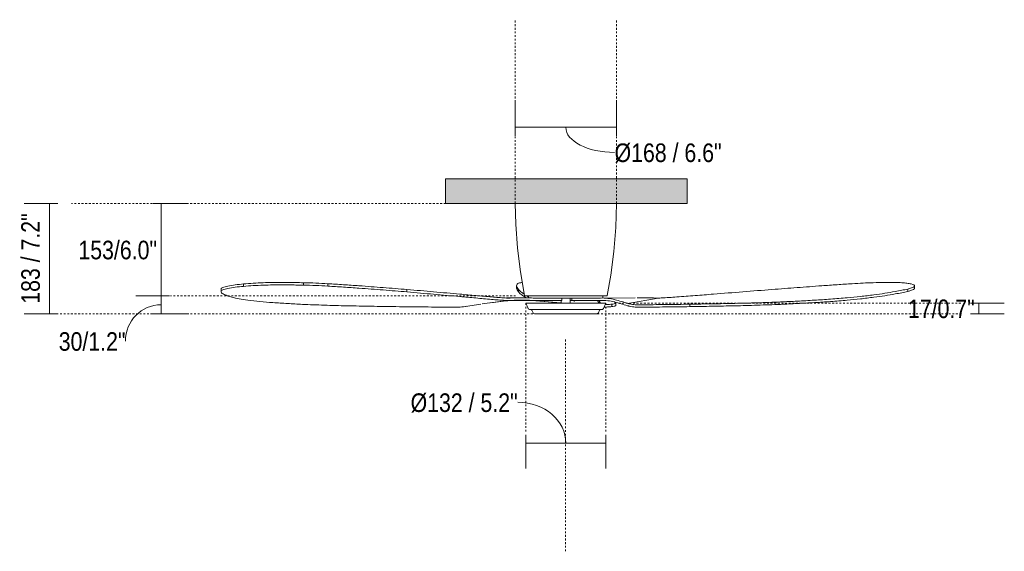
# Model space of a CAD drawing. Header units: millimetres. Extents: x 5689 to 11902, y -2762 to 7544.
# Tile 2 of 3: x 5689 to 7321, y 1423 to 2305. Entities that reach past the tile are written whole.
import ezdxf

# ---------------------------------------------------------------- set-up
doc = ezdxf.new("R2010")
doc.units = ezdxf.units.MM
doc.linetypes.add('Dash', pattern=[6, 3, -3])
doc.layers.add('A-ANNO-DIMS', color=7, linetype='Dash', lineweight=9, true_color=0xd2d2d2)
for name, color, linetype, lineweight in [('A-ANNO-DIMS-14', 7, 'Continuous', 9), ('A-CLNG', 7, 'Continuous', 9), ('E-ELEC-FIXT', 7, 'Continuous', 9)]:
    doc.layers.add(name, color=color, linetype=linetype, lineweight=lineweight)
doc.styles.add('Arial Narrow', font='ARIALN.TTF', dxfattribs={"height": 30.8})
doc.dimstyles.new('FARO_-_2_2mm_Arial_Narrow_mm_Inch_Left', dxfattribs={"dimscale": 304.8, "dimtxt": 31.521674, "dimasz": 0, "dimexe": 0.137795, "dimexo": 0.0625, "dimgap": 0.022966, "dimtad": 1, "dimdec": 0, "dimzin": 0, "dimdsep": 46, "dimtxsty": 'Arial Narrow', "dimblk1": 'NONE', "dimblk2": 'NONE', "dimsah": 1, "dimcen": 0.09, "dimadec": 0, "dimazin": 0, "dimtfac": 1, "dimtdec": 4, "dimtix": 1, "dimtmove": 1, "dimatfit": 3, "dimfxl": 0.045932, "dimfxlon": 1, "dimtvp": 1, "dimtolj": 1, "dimtzin": 0, "dimarcsym": 2})
doc.dimstyles.new('FARO_-_2_2mm_Arial_Narrow_mm_Inch_Left_1', dxfattribs={"dimscale": 304.8, "dimtxt": 31.521674, "dimasz": 0, "dimexe": 0.137795, "dimexo": 0.0625, "dimgap": 0.022966, "dimtad": 1, "dimdec": 0, "dimzin": 0, "dimdsep": 46, "dimtxsty": 'Arial Narrow', "dimblk1": 'NONE', "dimblk2": 'NONE', "dimsah": 1, "dimcen": 0.09, "dimadec": 0, "dimazin": 0, "dimtfac": 1, "dimtdec": 4, "dimtix": 1, "dimtmove": 0, "dimatfit": 3, "dimfxl": 0.045932, "dimfxlon": 1, "dimtvp": 1, "dimtolj": 1, "dimtzin": 0, "dimarcsym": 2})
doc.dimstyles.new('FARO_-_2_2mm_Arial_Narrow_mm_Inch_Left_H', dxfattribs={"dimscale": 304.8, "dimtxt": 31.521674, "dimasz": 0, "dimexe": 0.137795, "dimexo": 0.0625, "dimgap": 0.022966, "dimtad": 3, "dimtih": 1, "dimtoh": 1, "dimdec": 0, "dimzin": 0, "dimdsep": 46, "dimtxsty": 'Arial Narrow', "dimblk1": 'NONE', "dimblk2": 'NONE', "dimsah": 1, "dimcen": 0.09, "dimadec": 0, "dimazin": 0, "dimtfac": 1, "dimtdec": 4, "dimtix": 1, "dimtmove": 0, "dimatfit": 3, "dimfxl": 0.045932, "dimfxlon": 1, "dimtvp": 1, "dimtolj": 1, "dimtzin": 0, "dimarcsym": 2})
doc.dimstyles.new('FARO_-_2_2mm_Arial_Narrow_mm_Inch_Left_H_1', dxfattribs={"dimscale": 304.8, "dimtxt": 31.521674, "dimasz": 0, "dimexe": 0.137795, "dimexo": 0.0625, "dimgap": 0.022966, "dimtad": 3, "dimtih": 1, "dimtoh": 1, "dimdec": 0, "dimzin": 0, "dimdsep": 46, "dimtxsty": 'Arial Narrow', "dimblk1": 'NONE', "dimblk2": 'NONE', "dimsah": 1, "dimcen": 0.09, "dimadec": 0, "dimazin": 0, "dimtfac": 1, "dimtdec": 4, "dimtix": 1, "dimtmove": 1, "dimatfit": 3, "dimfxl": 0.045932, "dimfxlon": 1, "dimtvp": 1, "dimtolj": 1, "dimtzin": 0, "dimarcsym": 2})
doc.dimstyles.new('FARO_-_2_2mm_Arial_Narrow_mm_Inch_Right', dxfattribs={"dimscale": 304.8, "dimtxt": 31.521674, "dimasz": 0, "dimexe": 0.137795, "dimexo": 0.0625, "dimgap": 0.022966, "dimtad": 1, "dimdec": 0, "dimzin": 0, "dimdsep": 46, "dimtxsty": 'Arial Narrow', "dimblk1": 'NONE', "dimblk2": 'NONE', "dimsah": 1, "dimcen": 0.09, "dimadec": 0, "dimazin": 0, "dimtfac": 1, "dimtdec": 4, "dimtix": 1, "dimtmove": 1, "dimatfit": 3, "dimfxl": 0.045932, "dimfxlon": 1, "dimtvp": 1, "dimtolj": 1, "dimtzin": 0, "dimarcsym": 2})

# ---------------------------------------------------------------- blocks, each defined once
blk = doc.blocks.new('33472N - 33472N NIAS Matt nickel ceiling fan with DC motor-603581-Alzado_PDF')
at = {"layer": 'E-ELEC-FIXT'}
for p, q in [((6060.1, 1862.3), (6060.1, 1866.3)), ((6159.3, 1864.3), (6159.3, 1868.3)), ((6199.7, 1862.7), (6199.7, 1866.7)), ((6512.7, 1863.6), (6512.7, 1859.6)), ((7171.9, 1859.2), (7171.9, 1863.2)), ((6022.9, 1853.9), (6022.9, 1857.9)), ((6331, 1853.1), (6331, 1857.1)), ((6515.7, 1853.1), (6515.7, 1857.1)), ((6532.5, 1846.5), (6532.5, 1843.2)), ((6532.7, 1846.5), (6536.3, 1846.5)), ((6538.7, 1846.5), (6539, 1846.5)), ((6544.4, 1846.5), (6546, 1846.5)), ((6547.6, 1846.5), (6548.3, 1846.5)), ((6551.9, 1846.5), (6552.5, 1846.5)), ((6558.2, 1846.5), (6560.1, 1846.5)), ((6562, 1846.5), (6562.6, 1846.5)), ((6567.1, 1846.5), (6568.1, 1846.5)), ((6570.1, 1846.5), (6574.4, 1846.5)), ((6583, 1846.5), (6583.7, 1846.5)), ((6596.6, 1846.5), (6598.6, 1846.5)), ((6604.5, 1846.5), (6605.2, 1846.5)), ((6613.9, 1846.5), (6618.1, 1846.5)), ((6620.2, 1846.5), (6621.1, 1846.5)), ((6622.2, 1846.5), (6626.2, 1846.5)), ((6628.2, 1846.5), (6630, 1846.5)), ((6632.6, 1846.5), (6633.8, 1846.5)), ((6635.6, 1846.5), (6636.4, 1846.5)), ((6642.2, 1846.5), (6643.8, 1846.5)), ((6649.2, 1846.5), (6649.5, 1846.5)), ((6655.2, 1846.5), (6655.5, 1846.5)), ((6655.7, 1843), (6655.7, 1846.5)), ((7160.6, 1853.9), (7160.6, 1857.9)), ((6453.1, 1832.8), (6428.1, 1829)), ((6497.8, 1839), (6455.4, 1833.1)), ((6506.5, 1843.1), (6495.6, 1843.1)), ((6540.3, 1839), (6513.6, 1839)), ((6528, 1834.4), (6531.7, 1825.5)), ((6528, 1834.4), (6594.1, 1834.4)), ((6537.3, 1839), (6586.7, 1835.2)), ((6540.3, 1843), (6577.1, 1843)), ((6585.4, 1839), (6540.3, 1839)), ((6548.6, 1838.1), (6586.7, 1834.5)), ((6577.1, 1843), (6594.1, 1843)), ((6587.3, 1839), (6585.4, 1839)), ((6586.6, 1839), (6586.6, 1834.4)), ((6587.3, 1839), (6587.3, 1843)), ((6594.1, 1843), (6611, 1843)), ((6594.1, 1834.4), (6660.3, 1834.4)), ((6596.7, 1834.4), (6597.1, 1834.4)), ((6604.1, 1839), (6601.5, 1839)), ((6601.6, 1834.4), (6601.6, 1843)), ((6604, 1843), (6604, 1839)), ((6607.1, 1839), (6604, 1839)), ((6651.7, 1839), (6607.1, 1839)), ((6607.5, 1837.5), (6608.4, 1837.4)), ((6610.9, 1843), (6651.7, 1843)), ((6708.9, 1843.3), (6652.8, 1843)), ((6656.5, 1825.5), (6660.3, 1834.4)), ((6670.2, 1828.7), (6670.2, 1832.7)), ((6676.9, 1830.6), (6676.9, 1834.6)), ((6747.2, 1842.9), (6696.9, 1834)), ((6799.6, 1828.7), (6799.6, 1832.7)), ((6538.1, 1822.8), (6536.6, 1824)), ((6538.1, 1822.8), (6540.1, 1818.3)), ((6648.2, 1818.3), (6650.1, 1822.8))]:
    blk.add_line(p, q, dxfattribs=at)
at = {"layer": 'E-ELEC-FIXT', "flags": 128}
for points in [[(6525.5, 1847), (6518.8, 1886.4), (6514, 1925.9), (6511.1, 1965.7), (6510.1, 2000)], [(6678.1, 2000), (6676.8, 1960.1), (6673.7, 1920.4), (6668.6, 1880.8), (6662.8, 1847)], [(6526.1, 1846.5), (6525.5, 1846.8), (6525.5, 1847)], [(6532.7, 1846.5), (6531.5, 1846.5), (6528, 1846.5), (6526.2, 1846.5), (6526.1, 1846.5)], [(6526.1, 1846.5), (6527, 1846.5), (6529.8, 1846.5), (6534.4, 1846.5), (6540.7, 1846.5), (6548.4, 1846.5), (6557.4, 1846.5), (6567.4, 1846.5), (6578.2, 1846.5), (6589.4, 1846.5), (6594.1, 1846.5)], [(6594.1, 1846.5), (6605.4, 1846.5), (6616.4, 1846.5), (6626.8, 1846.5), (6636.2, 1846.5), (6644.5, 1846.5), (6651.4, 1846.5), (6656.7, 1846.5), (6660.3, 1846.5), (6662, 1846.5), (6662.2, 1846.5)], [(6662.2, 1846.5), (6661.2, 1846.5), (6658.4, 1846.5), (6655.5, 1846.5)], [(6662.8, 1847), (6662.4, 1846.6), (6662.2, 1846.5)], [(6511.8, 1839.2), (6490.8, 1837.6), (6469.9, 1835.1)], [(6515.6, 1839.1), (6515, 1839.1), (6502.3, 1838.7)], [(6533.7, 1824.1), (6532, 1825), (6531.7, 1825.5)], [(6536.3, 1824.1), (6534.4, 1824.1), (6533.7, 1824.1)], [(6533.7, 1824.1), (6534.7, 1824.1), (6537.5, 1824.1), (6542, 1824.1), (6548.2, 1824.1), (6555.9, 1824.1), (6564.7, 1824.1), (6574.5, 1824.1), (6584.8, 1824.1), (6594.1, 1824.1)], [(6542.1, 1817), (6540.3, 1817.9), (6540.1, 1818.3)], [(6594.1, 1817), (6584.2, 1817), (6574.7, 1817), (6565.9, 1817), (6558.2, 1817), (6551.7, 1817), (6546.7, 1817), (6543.5, 1817), (6542.1, 1817), (6542.1, 1817)], [(6542.1, 1817), (6543, 1817), (6545.8, 1817), (6550.4, 1817), (6556.5, 1817), (6564, 1817), (6572.6, 1817), (6582, 1817), (6591.8, 1817), (6594.1, 1817)], [(6594.1, 1824.1), (6604.7, 1824.1), (6615, 1824.1), (6624.7, 1824.1), (6633.4, 1824.1), (6640.8, 1824.1), (6646.8, 1824.1), (6651.2, 1824.1), (6653.8, 1824.1), (6654.5, 1824.1)], [(6594.1, 1817), (6604, 1817), (6613.5, 1817), (6622.3, 1817), (6630.1, 1817), (6636.5, 1817), (6641.5, 1817), (6644.7, 1817), (6646.1, 1817), (6646.1, 1817)], [(6646.1, 1817), (6645.2, 1817), (6642.4, 1817), (6637.9, 1817), (6631.7, 1817), (6624.2, 1817), (6615.6, 1817), (6606.3, 1817), (6596.5, 1817), (6594.1, 1817)], [(6648.2, 1818.3), (6646.6, 1817.1), (6646.1, 1817)], [(6652.1, 1824.1), (6650.3, 1823.2), (6650.1, 1822.8)], [(6654.5, 1824.1), (6653.5, 1824.1), (6651.9, 1824.1)], [(6656.5, 1825.5), (6655, 1824.2), (6654.5, 1824.1)]]:
    blk.add_lwpolyline(points, dxfattribs=at)
at = {"layer": 'E-ELEC-FIXT'}
for centre, major_axis, ratio, start_param, end_param in [((6478.9, 2512.1), (-91.6, 665.6), 0.787028, 2.995847, 3.004139), ((6479.6, 2486.4), (-85.8, 644.2), 0.787357, 3.001009, 3.009558), ((6592.1, 2486.4), (53.4, 647.7), 0.135555, 3.121459, 3.12516), ((6707.5, 2512.1), (-146.7, 655.7), 0.922791, 2.96758, 2.975873)]:
    blk.add_ellipse(centre, major_axis=major_axis, ratio=ratio, start_param=start_param, end_param=end_param, dxfattribs=at)
for points in [[(6034.1, 1862.8), (6032.5, 1862.5), (6029.4, 1861.7), (6025.9, 1860.5), (6023.6, 1859.2), (6022.9, 1858.4), (6022.9, 1857.9)], [(6060.1, 1866.3), (6055.5, 1865.9), (6046.4, 1865), (6038, 1863.6), (6034.1, 1862.8)], [(6034.1, 1858.8), (6038, 1859.6), (6046.4, 1861), (6055.5, 1861.9), (6060.1, 1862.3)], [(6109, 1868.7), (6103.6, 1868.6), (6092.8, 1868.4), (6076.4, 1867.6), (6065.5, 1866.8), (6060.1, 1866.3)], [(6060.1, 1862.3), (6065.5, 1862.8), (6076.4, 1863.6), (6092.8, 1864.4), (6103.6, 1864.6), (6109, 1864.7)], [(6159.3, 1868.3), (6151.1, 1868.5), (6134.5, 1868.8), (6117.5, 1868.8), (6109, 1868.7)], [(6109, 1864.7), (6117.5, 1864.8), (6134.5, 1864.8), (6151.1, 1864.5), (6159.3, 1864.3)], [(6199.7, 1866.7), (6193.2, 1867.1), (6180, 1867.8), (6166.3, 1868.2), (6159.3, 1868.3)], [(6159.3, 1864.3), (6166.3, 1864.2), (6180, 1863.8), (6193.2, 1863.1), (6199.7, 1862.7)], [(6251.4, 1863.3), (6242.9, 1863.9), (6225.8, 1865.1), (6208.4, 1866.2), (6199.7, 1866.7)], [(6199.7, 1862.7), (6208.4, 1862.2), (6225.8, 1861.1), (6242.9, 1859.9), (6251.4, 1859.3)], [(6331, 1857.1), (6318, 1858.2), (6291.7, 1860.3), (6264.9, 1862.3), (6251.4, 1863.3)], [(6512.7, 1863.3), (6512.7, 1863.9), (6512.9, 1865.1), (6513.6, 1866.2), (6514.1, 1866.7)], [(6515.7, 1857.1), (6514.8, 1858.2), (6513.4, 1860.3), (6512.8, 1862.3), (6512.7, 1863.3)], [(6514.1, 1866.7), (6514.4, 1867.1), (6515.6, 1867.8), (6518.2, 1868.2), (6519.8, 1868.3)], [(6519.8, 1868.3), (6520.4, 1868.4), (6521, 1868.5), (6521.8, 1868.5)], [(6935.6, 1857.1), (6949.6, 1858.2), (6977.3, 1860.3), (7004.6, 1862.3), (7018.2, 1863.3)], [(7018.2, 1863.3), (7026.7, 1863.9), (7043.7, 1865.1), (7060.3, 1866.2), (7068.6, 1866.7)], [(7068.6, 1866.7), (7074.7, 1867.1), (7086.7, 1867.8), (7097.9, 1868.2), (7103.2, 1868.3)], [(7103.2, 1868.3), (7109.9, 1868.5), (7122.7, 1868.8), (7134.7, 1868.8), (7140.5, 1868.7)], [(7140.5, 1868.7), (7144.1, 1868.6), (7150.9, 1868.4), (7159.6, 1867.6), (7164.4, 1866.8), (7166.5, 1866.3)], [(7171.9, 1862.8), (7171.8, 1862.5), (7171.2, 1861.7), (7168.9, 1860.5), (7165.3, 1859.2), (7162.3, 1858.4), (7160.6, 1857.9)], [(7166.5, 1866.3), (7168.5, 1865.9), (7171.3, 1865), (7172, 1863.6), (7171.9, 1862.8)], [(6022.9, 1853.9), (6022.9, 1854.3), (6023.6, 1855.2), (6025.9, 1856.5), (6029.4, 1857.7), (6032.5, 1858.5), (6034.1, 1858.8)], [(6026.6, 1849.7), (6025.4, 1850.4), (6023.6, 1851.7), (6022.9, 1853.2), (6022.9, 1853.9)], [(6041, 1844.3), (6038.1, 1845.1), (6032.8, 1846.8), (6028.5, 1848.7), (6026.6, 1849.7)], [(6067.2, 1839.4), (6062.1, 1840), (6052.6, 1841.5), (6044.6, 1843.3), (6041, 1844.3)], [(6251.4, 1859.3), (6264.9, 1858.3), (6291.7, 1856.3), (6318, 1854.2), (6331, 1853.1)], [(6418.6, 1849.4), (6404.2, 1850.7), (6375.3, 1853.3), (6345.9, 1855.8), (6331, 1857.1)], [(6331, 1853.1), (6345.9, 1851.8), (6375.3, 1849.2), (6404.2, 1846.7), (6418.6, 1845.4)], [(6471.3, 1844.7), (6462.5, 1845.5), (6445, 1847), (6427.4, 1848.6), (6418.6, 1849.4)], [(6418.6, 1845.4), (6427.4, 1844.6), (6444.9, 1843), (6462.4, 1841.5), (6471.1, 1840.7)], [(6493.4, 1843.1), (6489.7, 1843.3), (6482.4, 1843.7), (6475, 1844.3), (6471.3, 1844.7)], [(6512.7, 1859.6), (6512.7, 1859.5), (6512.7, 1859.4), (6512.7, 1859.3)], [(6512.7, 1859.3), (6512.8, 1858.3), (6513.4, 1856.3), (6514.8, 1854.2), (6515.7, 1853.1)], [(6540.3, 1843), (6536.1, 1843.2), (6527.8, 1843.3), (6519.4, 1843.4), (6515.2, 1843.3)], [(6515.7, 1853.1), (6516.9, 1851.8), (6519.6, 1849.2), (6523.2, 1846.7), (6525.1, 1845.4)], [(6525.1, 1845.4), (6526.2, 1844.7), (6527.3, 1844), (6528.5, 1843.3)], [(6532.7, 1844.8), (6531.6, 1845.4), (6530.5, 1846.1), (6529.5, 1846.7)], [(6643.4, 1846.5), (6643.4, 1846.5), (6643.5, 1846.5), (6643.5, 1846.5)], [(6712.1, 1843.3), (6717, 1843.3), (6721.9, 1843.4), (6726.8, 1843.3)], [(6752.3, 1843.1), (6756.6, 1843.3), (6765.2, 1843.7), (6773.8, 1844.3), (6778.1, 1844.7)], [(6778.1, 1844.7), (6788.2, 1845.5), (6808.4, 1847), (6828.6, 1848.6), (6838.6, 1849.4)], [(6838.6, 1849.4), (6855, 1850.7), (6887.4, 1853.3), (6919.6, 1855.8), (6935.6, 1857.1)], [(7060.5, 1843.4), (7051.2, 1842.5), (7032.8, 1841.1), (7014.8, 1839.9), (7005.9, 1839.4)], [(7104.7, 1848.3), (7097.3, 1847.3), (7082.5, 1845.5), (7067.8, 1844), (7060.5, 1843.4)], [(7060.5, 1839.4), (7067.8, 1840), (7082.5, 1841.5), (7097.3, 1843.3), (7104.7, 1844.3)], [(7140, 1853.7), (7134.2, 1852.7), (7122.5, 1850.8), (7110.7, 1849.1), (7104.7, 1848.3)], [(7104.7, 1844.3), (7110.7, 1845.1), (7122.5, 1846.8), (7134.2, 1848.7), (7140, 1849.7)], [(7160.6, 1857.9), (7157.4, 1857.2), (7150.8, 1855.7), (7143.6, 1854.4), (7140, 1853.7)], [(7140, 1849.7), (7143.6, 1850.4), (7150.8, 1851.7), (7157.4, 1853.2), (7160.6, 1853.9)], [(7160.6, 1853.9), (7162.3, 1854.3), (7165.3, 1855.2), (7168.9, 1856.5), (7171.2, 1857.7), (7171.8, 1858.5), (7171.9, 1858.8)], [(7171.9, 1858.8), (7171.9, 1858.9), (7171.9, 1859), (7171.9, 1859.2)], [(6109, 1835.4), (6101.6, 1835.9), (6087.1, 1837.1), (6073.6, 1838.5), (6067.2, 1839.4)], [(6157.9, 1832.5), (6149.5, 1832.9), (6133, 1833.8), (6116.9, 1834.8), (6109, 1835.4)], [(6231.6, 1830.1), (6218.9, 1830.3), (6193.9, 1831), (6169.7, 1832), (6157.9, 1832.5)], [(6312.5, 1828.7), (6298.8, 1828.9), (6271.6, 1829.3), (6244.9, 1829.8), (6231.6, 1830.1)], [(6407.5, 1827.6), (6391.6, 1827.8), (6359.9, 1828.2), (6328.3, 1828.5), (6312.5, 1828.7)], [(6430.2, 1829.4), (6426.4, 1828.7), (6418.9, 1827.7), (6411.3, 1827.5), (6407.5, 1827.6)], [(6471.1, 1840.7), (6474.8, 1840.3), (6482.3, 1839.7), (6489.7, 1839.3), (6493.4, 1839.1)], [(6515.2, 1843.3), (6512.3, 1843.2), (6506.5, 1843), (6500.7, 1843), (6497.8, 1842.9)], [(6497.8, 1839), (6500.7, 1839), (6506.5, 1839.1), (6512.4, 1839.2), (6515.3, 1839.4)], [(6515.3, 1839.4), (6519.4, 1839.4), (6527.8, 1839.3), (6536.1, 1839.2), (6540.3, 1839)], [(6537.3, 1839), (6537.6, 1839), (6537.8, 1839), (6538.1, 1839)], [(6644.1, 1839), (6644.3, 1839), (6644.5, 1839), (6644.6, 1839)], [(6646, 1838.4), (6646.7, 1838), (6647.3, 1837.3), (6648, 1836.4)], [(6648, 1836.4), (6648.4, 1835.7), (6648.9, 1835.1), (6649.3, 1834.4)], [(6675.7, 1840.2), (6671.7, 1841.2), (6663.8, 1842.7), (6655.8, 1843.1), (6651.7, 1843)], [(6651.7, 1839), (6655.7, 1839.1), (6663.5, 1838.7), (6671.2, 1837.3), (6675, 1836.4)], [(6676.5, 1834.1), (6675.9, 1833.8), (6674.3, 1833.3), (6671.7, 1832.9), (6670.2, 1832.7)], [(6670.2, 1828.7), (6671.7, 1828.9), (6674.3, 1829.3), (6675.9, 1829.8), (6676.5, 1830.1)], [(6675, 1836.4), (6678.6, 1835.4), (6685.7, 1833.3), (6692.7, 1831.2), (6696.2, 1830.2)], [(6696.9, 1834), (6693.4, 1835.1), (6686.3, 1837.2), (6679.2, 1839.2), (6675.7, 1840.2)], [(6676.5, 1830.1), (6677, 1830.3), (6677.1, 1830.7), (6676.7, 1831.1)], [(6696.2, 1830.2), (6696.8, 1830), (6697.9, 1829.8), (6699.1, 1829.5), (6699.6, 1829.4)], [(6699.6, 1833.4), (6699.2, 1833.5), (6698.3, 1833.7), (6697.3, 1833.9), (6696.9, 1834)], [(6718.7, 1831.5), (6715.5, 1831.5), (6709.1, 1831.7), (6702.8, 1832.7), (6699.6, 1833.4)], [(6699.6, 1829.4), (6702.8, 1828.7), (6709.2, 1827.7), (6715.6, 1827.5), (6718.8, 1827.6)], [(6799.6, 1832.7), (6786.1, 1832.5), (6759.1, 1832.2), (6732.2, 1831.8), (6718.7, 1831.5)], [(6718.8, 1827.6), (6732.3, 1827.8), (6759.1, 1828.2), (6786.1, 1828.5), (6799.6, 1828.7)], [(6726.8, 1843.3), (6730.2, 1843.2), (6737, 1843), (6743.8, 1843), (6747.2, 1842.9)], [(6874.2, 1834.1), (6861.5, 1833.8), (6836.4, 1833.3), (6811.8, 1832.9), (6799.6, 1832.7)], [(6799.6, 1828.7), (6811.8, 1828.9), (6836.4, 1829.3), (6861.5, 1829.8), (6874.2, 1830.1)], [(6949.9, 1836.5), (6936.9, 1836), (6911.3, 1835), (6886.4, 1834.3), (6874.2, 1834.1)], [(6874.2, 1830.1), (6886.4, 1830.3), (6911.3, 1831), (6936.9, 1832), (6949.9, 1832.5)], [(7005.9, 1839.4), (6996.4, 1838.8), (6977.6, 1837.8), (6959.1, 1836.9), (6949.9, 1836.5)], [(6949.9, 1832.5), (6959.1, 1832.9), (6977.6, 1833.8), (6996.4, 1834.8), (7005.9, 1835.4)], [(7005.9, 1835.4), (7014.8, 1835.9), (7032.8, 1837.1), (7051.2, 1838.5), (7060.5, 1839.4)]]:
    blk.add_open_spline(points, degree=3, dxfattribs=at)
for points, knots in [([(6525.1, 1849.4), (6523.1, 1850.7), (6519.6, 1853.3), (6516.9, 1855.8), (6515.7, 1857.1)], [0.0068504, 0.0068504, 0.0068504, 0.0068504, 0.5, 1, 1, 1, 1]), ([(6651.8, 1834.4), (6651.2, 1835.3), (6650.3, 1836.9), (6649.3, 1838.4), (6648.9, 1839)], [0.0535234, 0.0535234, 0.0535234, 0.0535234, 0.5, 0.8026297, 0.8026297, 0.8026297, 0.8026297]), ([(6657.4, 1827.7), (6659.3, 1827.9), (6663.7, 1828.2), (6667.9, 1828.5), (6670.2, 1828.7)], [0.0917567, 0.0917567, 0.0917567, 0.0917567, 0.5, 1, 1, 1, 1]), ([(6670.2, 1832.7), (6667.9, 1832.5), (6664.3, 1832.3), (6660.5, 1832), (6659.2, 1831.8)], [0, 0, 0, 0, 0.5, 0.7811064, 0.7811064, 0.7811064, 0.7811064]), ([(6674.7, 1836.4), (6675.8, 1835.9), (6677.2, 1835), (6677, 1834.3), (6676.5, 1834.1)], [0.0296632, 0.0296632, 0.0296632, 0.0296632, 0.5, 1, 1, 1, 1])]:
    blk.add_open_spline(points, degree=3, knots=knots, dxfattribs=at)
blk = doc.blocks.new('DIMBLOCK1-Alzado_PDF')
at = {"layer": 'A-ANNO-DIMS-14', "color": 251, "true_color": 0x5b5b5b}
for p, q in [((6510.1, 2126), (6510.1, 2168.1)), ((6678.1, 2126), (6678.1, 2168.1)), ((6510.1, 2126.1), (6678.1, 2126.1)), ((6510.1, 2126.1), (6510.1, 2112.1)), ((6678.1, 2126.1), (6678.1, 2112.1))]:
    blk.add_line(p, q, dxfattribs=at)
blk.add_ellipse((6674.9, 2126.1), major_axis=(80.8, 0), ratio=0.514303, start_param=3.141593, end_param=4.712389, dxfattribs=at)
at = {"layer": 'A-ANNO-DIMS-14', "color": 0, "insert": (6674.9, 2099.3), "char_height": 30.8, "width": 213.147, "attachment_point": 1, "line_spacing_factor": 0.974696, "style": 'Arial Narrow'}
blk.add_mtext('Ø168 / 6.6"', dxfattribs=at)
blk = doc.blocks.new('_None')
blk = doc.blocks.new('DIMBLOCK2-Alzado_PDF')
at = {"layer": 'A-ANNO-DIMS-14', "color": 251, "true_color": 0x5b5b5b}
for p, q in [((5923.7, 2000), (5909.7, 2000)), ((5923.6, 2000), (5965.7, 2000)), ((5923.7, 2000), (5923.7, 1846.5)), ((5937.7, 1846.5), (5881.7, 1846.5)), ((5923.7, 1846.5), (5937.7, 1846.5))]:
    blk.add_line(p, q, dxfattribs=at)
at = {"layer": 'A-ANNO-DIMS-14', "color": 0, "insert": (5786.6, 1938), "char_height": 30.8, "width": 156.107, "attachment_point": 1, "line_spacing_factor": 0.974696, "style": 'Arial Narrow'}
blk.add_mtext('153/6.0"', dxfattribs=at)
blk = doc.blocks.new('DIMBLOCK3-Alzado_PDF')
at = {"layer": 'A-ANNO-DIMS-14', "color": 251, "true_color": 0x5b5b5b}
for p, q in [((5937.7, 1846.5), (5881.7, 1846.5)), ((5923.7, 1846.5), (5923.7, 1817)), ((5923.7, 1846.5), (5937.7, 1846.5)), ((5923.7, 1817), (5909.7, 1817)), ((5923.6, 1817), (5965.7, 1817))]:
    blk.add_line(p, q, dxfattribs=at)
blk.add_ellipse((5923.7, 1771.5), major_axis=(0, 60.3), ratio=0.981328, start_param=0, end_param=1.570796, dxfattribs=at)
at = {"layer": 'A-ANNO-DIMS-14', "color": 0, "insert": (5754, 1786.3), "char_height": 30.8, "width": 132.691, "attachment_point": 1, "line_spacing_factor": 0.974696, "style": 'Arial Narrow'}
blk.add_mtext('30/1.2"', dxfattribs=at)
blk = doc.blocks.new('DIMBLOCK4-Alzado_PDF')
at = {"layer": 'A-ANNO-DIMS-14', "color": 251, "true_color": 0x5b5b5b}
for p, q in [((5752.7, 2000), (5696.7, 2000)), ((5738.7, 2000), (5738.7, 1817)), ((5738.7, 2000), (5752.7, 2000)), ((5752.7, 1817), (5696.7, 1817)), ((5738.7, 1817), (5752.7, 1817))]:
    blk.add_line(p, q, dxfattribs=at)
at = {"layer": 'A-ANNO-DIMS-14', "color": 0, "insert": (5691.9, 1833.5), "char_height": 30.8, "width": 180.124, "attachment_point": 1, "rotation": 90, "line_spacing_factor": 0.974696, "style": 'Arial Narrow'}
blk.add_mtext('183 / 7.2"', dxfattribs=at)
blk = doc.blocks.new('DIMBLOCK5-Alzado_PDF')
at = {"layer": 'A-ANNO-DIMS-14', "color": 251, "true_color": 0x5b5b5b}
for p, q in [((6528, 1616.2), (6528, 1560.2)), ((6528, 1602.2), (6528, 1616.2)), ((6660.3, 1616.2), (6660.3, 1560.2)), ((6660.3, 1602.2), (6660.3, 1616.2)), ((6528, 1602.2), (6660.3, 1602.2))]:
    blk.add_line(p, q, dxfattribs=at)
blk.add_ellipse((6514.7, 1602.2), major_axis=(79.5, 0), ratio=0.853469, start_param=0, end_param=1.570796, dxfattribs=at)
at = {"layer": 'A-ANNO-DIMS-14', "color": 0, "insert": (6337, 1684.8), "char_height": 30.8, "width": 213.147, "attachment_point": 1, "line_spacing_factor": 0.974696, "style": 'Arial Narrow'}
blk.add_mtext('Ø132 / 5.2"', dxfattribs=at)
blk = doc.blocks.new('DIMBLOCK6-Alzado_PDF')
at = {"layer": 'A-ANNO-DIMS-14', "color": 251, "true_color": 0x5b5b5b}
for p, q in [((7264.6, 1834.4), (7320.6, 1834.4)), ((7278.6, 1834.4), (7264.6, 1834.4)), ((7278.6, 1817), (7278.6, 1834.4)), ((7264.6, 1817), (7320.6, 1817)), ((7278.6, 1817), (7264.6, 1817))]:
    blk.add_line(p, q, dxfattribs=at)
at = {"layer": 'A-ANNO-DIMS-14', "color": 0, "insert": (7161, 1840.5), "char_height": 30.8, "width": 132.691, "attachment_point": 1, "line_spacing_factor": 0.974696, "style": 'Arial Narrow'}
blk.add_mtext('17/0.7"', dxfattribs=at)

msp = doc.modelspace()

# ---------------------------------------------------------------- hatches: boundary and pattern name
at = {"layer": 'A-CLNG', "true_color": 0xe8e8e8}
msp.add_hatch(color=254, dxfattribs=at).paths.add_polyline_path([(6597.2, 2000), (6795, 2000), (6795, 2040.5), (6395, 2040.5), (6395, 2000), (6592.2, 2000)])

# ---------------------------------------------------------------- linework, layer by layer
at = {"layer": 'A-ANNO-DIMS'}
for p, q in [((6510.1, 2000), (6510.1, 2304.6)), ((6678.1, 2000), (6678.1, 2304.6)), ((6395, 2000), (5775, 2000)), ((6511, 1846.5), (5939.2, 1846.5)), ((6528, 1834.4), (6528, 1621.5)), ((6660.3, 1834.4), (6660.3, 1619.4)), ((6681.5, 1834.4), (7251.5, 1834.4)), ((6539.3, 1817), (5739.3, 1817)), ((6646.5, 1817), (7251.5, 1817)), ((6593.5, 1774), (6593.5, 1422.9))]:
    msp.add_line(p, q, dxfattribs=at)
at = {"layer": 'A-CLNG'}
for p, q in [((6395, 2040.5), (6795, 2040.5)), ((6395, 2000), (6395, 2040.5)), ((6795, 2040.5), (6795, 2000)), ((6795, 2000), (6395, 2000))]:
    msp.add_line(p, q, dxfattribs=at)

# ---------------------------------------------------------------- block references
at = {"layer": 'E-ELEC-FIXT'}
msp.add_blockref('33472N - 33472N NIAS Matt nickel ceiling fan with DC motor-603581-Alzado_PDF', (0, 0), dxfattribs=at)

# ---------------------------------------------------------------- dimensions: what is measured, and where the dimension line sits
at = {"layer": 'A-ANNO-DIMS', "color": 251, "linetype": 'Continuous', "true_color": 0x5b5b5b}
for base, p1, p2, dimstyle, override, picture, middle in [((6678.1, 2126.1), (6510.1, 2112.1), (6678.1, 2112.1), 'FARO_-_2_2mm_Arial_Narrow_mm_Inch_Left', {"dimpost": '<>', "dimfxl": 167.998131}, 'DIMBLOCK1-Alzado_PDF', (6781.5, 2078.8)), ((6660.3, 1602.2), (6528, 1616.2), (6660.3, 1616.2), 'FARO_-_2_2mm_Arial_Narrow_mm_Inch_Right', {"dimpost": '<>', "dimfxl": 132.307778}, 'DIMBLOCK5-Alzado_PDF', (6443.6, 1664.3))]:
    dim = msp.add_linear_dim(base=base, p1=p1, p2=p2, text='Ø<>', dimstyle=dimstyle, override=override, dxfattribs=at)
    dim.commit()
    dim.dimension.update_dxf_attribs({"geometry": picture, "text_midpoint": middle, "dimtype": 160})
for base, p1, p2, dimstyle, override, picture, middle in [((5738.7, 1817), (5752.7, 2000), (5752.7, 1817), 'FARO_-_2_2mm_Arial_Narrow_mm_Inch_Left_1', {"dimpost": '<>', "dimfxl": 182.984575}, 'DIMBLOCK4-Alzado_PDF', (5711.8, 1908.5)), ((5923.7042, 1846.5199), (5909.7042, 2000), (5937.7042, 1846.5199), 'FARO_-_2_2mm_Arial_Narrow_mm_Inch_Left_H', {"dimpost": '<>', "dimfxl": 156.013246}, 'DIMBLOCK2-Alzado_PDF', (5839.8513, 1923.26)), ((7278.6, 1834.4), (7264.6, 1817), (7264.6, 1834.4), 'FARO_-_2_2mm_Arial_Narrow_mm_Inch_Left_H', {"dimpost": '<>', "dimfxl": 17.362268}, 'DIMBLOCK6-Alzado_PDF', (7204.6, 1825.7))]:
    dim = msp.add_linear_dim(base=base, p1=p1, p2=p2, angle=90, dimstyle=dimstyle, override=override, dxfattribs=at)
    dim.commit()
    dim.dimension.update_dxf_attribs({"geometry": picture, "text_midpoint": middle})
dim = msp.add_linear_dim(base=(5923.7042, 1817.0154), p1=(5937.7042, 1846.5199), p2=(5909.7042, 1817.0154), angle=90, dimstyle='FARO_-_2_2mm_Arial_Narrow_mm_Inch_Left_H_1', override={"dimtih": 1, "dimtoh": 1, "dimpost": '<>', "dimfxl": 40.675737}, dxfattribs=at)
dim.commit()
dim.dimension.update_dxf_attribs({"geometry": 'DIMBLOCK3-Alzado_PDF', "text_midpoint": (5820.3121, 1765.736), "dimtype": 160})

doc.saveas('drawing.dxf')
